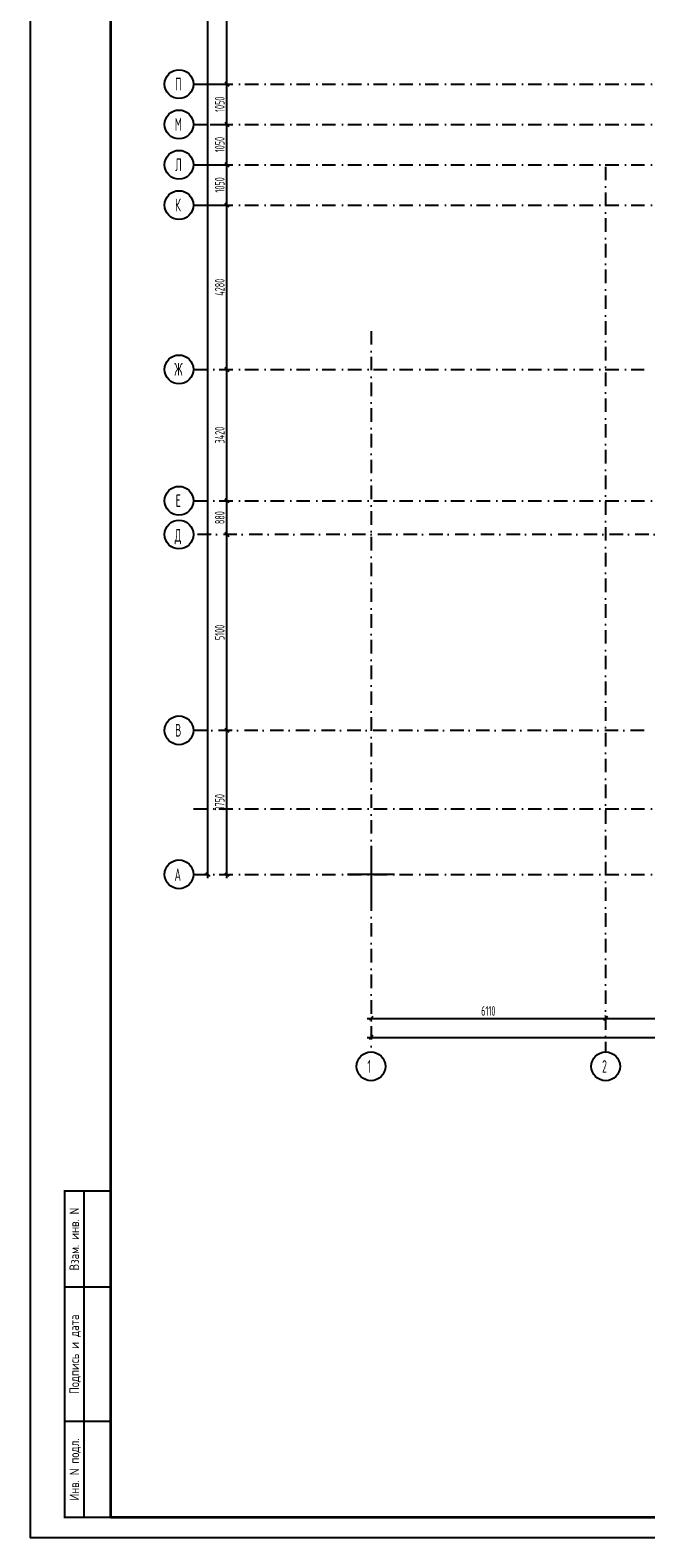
# Model space of a CAD drawing. Extents: x -1560602 to 321118, y -2308202 to -430103.
# Tile 1 of 104: x -1560602 to -1544569, y -2308202 to -2268939. Entities that reach past the tile are written whole.
import ezdxf
from ezdxf.enums import TextEntityAlignment as Align

# ---------------------------------------------------------------- set-up
doc = ezdxf.new("R2010")
doc.units = 0
doc.header["$MEASUREMENT"] = 0
doc.header["$PDSIZE"] = -5
doc.linetypes.add('Dot & Dashed', pattern=[670.277762, 352.777767, -176.388884, 0, -141.111112])
doc.linetypes.add('Штрихпунктирная', pattern=[0.670278, 0.352778, -0.176389, 0, -0.141111])
doc.layers.get('0').update_dxf_attribs({"color": 255, "linetype": 'CONTINUOUS'})
doc.layers.get('Defpoints').update_dxf_attribs({"linetype": 'CONTINUOUS'})
for name, color, linetype in [('ALL', 255, 'CONTINUOUS'), ('Оси', 253, 'Dot & Dashed'), ('отделка', 240, 'CONTINUOUS'), ('РАЗМЕРЫ', 255, 'CONTINUOUS')]:
    doc.layers.add(name, color=color, linetype=linetype)
doc.styles.add('GOST 2.304', font='CS_Gost2304.shx', dxfattribs={"width": 0.7})
doc.styles.get("Standard").update_dxf_attribs({"font": 'spds.shx', "width": 0.7, "height": 250})
doc.styles.add('СГЕНЕРИР_СТИЛЬ_1', font='txt')
doc.dimstyles.new('SPDS', dxfattribs={"dimscale": 100, "dimtxt": 2.5, "dimasz": 1, "dimexe": 0.75, "dimexo": 0.625, "dimtad": 1, "dimdec": 0, "dimtxsty": 'GOST 2.304', "dimblk": 'OBLIQUE', "dimcen": 2.5, "dimdle": 1, "dimadec": 0, "dimazin": 2, "dimtfac": 0.75, "dimtdec": 0, "dimtmove": 0, "dimatfit": 0, "dimfxl": 1, "dimtolj": 1, "dimarcsym": 1})

# ---------------------------------------------------------------- blocks, each defined once
blk = doc.blocks.new('ARROWHEAD_6')
at = {"color": 0, "linetype": 'Continuous', "lineweight": 0}
for p, q in [((0, 0), (-1, 0)), ((-0.5, -0.5), (0.5, 0.5))]:
    blk.add_line(p, q, dxfattribs=at)
blk = doc.blocks.new('_Oblique')
at = {"color": 0, "linetype": 'ByBlock', "lineweight": -2}
blk.add_line((-0.5, -0.5), (0.5, 0.5), dxfattribs=at)
blk = doc.blocks.new('*D196')
at = {"layer": 'Defpoints', "color": 0, "transparency": 16777216}
for p in [(-1551726, -2294674), (-1545616, -2294674), (-1545616, -2294674)]:
    blk.add_point(p, dxfattribs=at)
at = {"layer": 'РАЗМЕРЫ', "color": 0, "lineweight": -2, "transparency": 16777216}
for p, q in [((-1551826, -2294674), (-1545516, -2294674)), ((-1551726, -2294737), (-1551726, -2294749)), ((-1545616, -2294612), (-1545616, -2294599))]:
    blk.add_line(p, q, dxfattribs=at)
at = {"layer": 'РАЗМЕРЫ', "color": 0, "lineweight": -2, "transparency": 16777216, "xscale": 100, "yscale": 100, "zscale": 100, "rotation": 180}
blk.add_blockref('_Oblique', (-1551726, -2294674), dxfattribs=at)
at = {"layer": 'РАЗМЕРЫ', "color": 0, "lineweight": -2, "transparency": 16777216, "xscale": 100, "yscale": 100, "zscale": 100}
blk.add_blockref('_Oblique', (-1545616, -2294674), dxfattribs=at)
at = {"layer": 'РАЗМЕРЫ', "color": 0, "transparency": 16777216, "insert": (-1548671, -2294480), "char_height": 250, "attachment_point": 5}
blk.add_mtext('\\A1;6110', dxfattribs=at)
blk = doc.blocks.new('*D197')
at = {"layer": 'Defpoints', "color": 0, "transparency": 16777216}
for p in [(-1545616, -2294674), (-1541316, -2294674), (-1541316, -2294674)]:
    blk.add_point(p, dxfattribs=at)
at = {"layer": 'РАЗМЕРЫ', "color": 0, "lineweight": -2, "transparency": 16777216}
for p, q in [((-1545716, -2294674), (-1541216, -2294674)), ((-1545616, -2294612), (-1545616, -2294599)), ((-1541316, -2294737), (-1541316, -2294749))]:
    blk.add_line(p, q, dxfattribs=at)
at = {"layer": 'РАЗМЕРЫ', "color": 0, "lineweight": -2, "transparency": 16777216, "xscale": 100, "yscale": 100, "zscale": 100, "rotation": 180}
blk.add_blockref('_Oblique', (-1545616, -2294674), dxfattribs=at)
at = {"layer": 'РАЗМЕРЫ', "color": 0, "lineweight": -2, "transparency": 16777216, "xscale": 100, "yscale": 100, "zscale": 100}
blk.add_blockref('_Oblique', (-1541316, -2294674), dxfattribs=at)
at = {"layer": 'РАЗМЕРЫ', "color": 0, "transparency": 16777216, "insert": (-1543466, -2294482), "char_height": 250, "attachment_point": 5}
blk.add_mtext('\\A1;4300', dxfattribs=at)
blk = doc.blocks.new('*D214')
at = {"layer": 'Defpoints', "color": 0, "transparency": 16777216}
for p in [(-1551726, -2295174), (-1483476, -2295174), (-1483476, -2295174)]:
    blk.add_point(p, dxfattribs=at)
at = {"layer": 'РАЗМЕРЫ', "color": 0, "lineweight": -2, "transparency": 16777216}
for p, q in [((-1551826, -2295174), (-1483376, -2295174)), ((-1551726, -2295111), (-1551726, -2295099)), ((-1483476, -2295111), (-1483476, -2295099))]:
    blk.add_line(p, q, dxfattribs=at)
at = {"layer": 'РАЗМЕРЫ', "color": 0, "lineweight": -2, "transparency": 16777216, "xscale": 100, "yscale": 100, "zscale": 100, "rotation": 180}
blk.add_blockref('_Oblique', (-1551726, -2295174), dxfattribs=at)
at = {"layer": 'РАЗМЕРЫ', "color": 0, "lineweight": -2, "transparency": 16777216, "xscale": 100, "yscale": 100, "zscale": 100}
blk.add_blockref('_Oblique', (-1483476, -2295174), dxfattribs=at)
at = {"layer": 'РАЗМЕРЫ', "color": 0, "transparency": 16777216, "insert": (-1517601, -2294972), "char_height": 250, "attachment_point": 5}
blk.add_mtext('\\A1;68250', dxfattribs=at)
blk = doc.blocks.new('*D215')
at = {"layer": 'Defpoints', "color": 0, "transparency": 16777216}
for p in [(-1555476, -2287174), (-1555476, -2287174), (-1555476, -2290924)]:
    blk.add_point(p, dxfattribs=at)
at = {"layer": 'РАЗМЕРЫ', "color": 0, "lineweight": -2, "transparency": 16777216}
for p, q in [((-1555476, -2291024), (-1555476, -2287074)), ((-1555539, -2287174), (-1555551, -2287174)), ((-1555539, -2290924), (-1555551, -2290924))]:
    blk.add_line(p, q, dxfattribs=at)
at = {"layer": 'РАЗМЕРЫ', "color": 0, "lineweight": -2, "transparency": 16777216, "xscale": 100, "yscale": 100, "zscale": 100}
for p, rotation in [((-1555476, -2287174), 90), ((-1555476, -2290924), 270)]:
    blk.add_blockref('_Oblique', p, dxfattribs=dict(at, rotation=rotation))
at = {"layer": 'РАЗМЕРЫ', "color": 0, "transparency": 16777216, "insert": (-1555664, -2289049), "char_height": 250, "attachment_point": 5, "rotation": 90, "style": 'GOST 2.304'}
blk.add_mtext('\\A1;3750', dxfattribs=at)
blk = doc.blocks.new('*D216')
at = {"layer": 'Defpoints', "color": 0, "transparency": 16777216}
for p in [(-1555476, -2282074), (-1555476, -2282074), (-1555476, -2287174)]:
    blk.add_point(p, dxfattribs=at)
at = {"layer": 'РАЗМЕРЫ', "color": 0, "lineweight": -2, "transparency": 16777216}
for p, q in [((-1555476, -2287274), (-1555476, -2281974)), ((-1555539, -2282074), (-1555551, -2282074)), ((-1555539, -2287174), (-1555551, -2287174))]:
    blk.add_line(p, q, dxfattribs=at)
at = {"layer": 'РАЗМЕРЫ', "color": 0, "lineweight": -2, "transparency": 16777216, "xscale": 100, "yscale": 100, "zscale": 100}
for p, rotation in [((-1555476, -2282074), 90), ((-1555476, -2287174), 270)]:
    blk.add_blockref('_Oblique', p, dxfattribs=dict(at, rotation=rotation))
at = {"layer": 'РАЗМЕРЫ', "color": 0, "transparency": 16777216, "insert": (-1555664, -2284624), "char_height": 250, "attachment_point": 5, "rotation": 90, "style": 'GOST 2.304'}
blk.add_mtext('\\A1;5100', dxfattribs=at)
blk = doc.blocks.new('*D217')
at = {"layer": 'Defpoints', "color": 0, "transparency": 16777216}
for p in [(-1555476, -2281194), (-1555476, -2281194), (-1555476, -2282074)]:
    blk.add_point(p, dxfattribs=at)
at = {"layer": 'РАЗМЕРЫ', "color": 0, "lineweight": -2, "transparency": 16777216}
for p, q in [((-1555539, -2281194), (-1555551, -2281194)), ((-1555476, -2282174), (-1555476, -2281094)), ((-1555539, -2282074), (-1555551, -2282074))]:
    blk.add_line(p, q, dxfattribs=at)
at = {"layer": 'РАЗМЕРЫ', "color": 0, "lineweight": -2, "transparency": 16777216, "xscale": 100, "yscale": 100, "zscale": 100}
for p, rotation in [((-1555476, -2281194), 90), ((-1555476, -2282074), 270)]:
    blk.add_blockref('_Oblique', p, dxfattribs=dict(at, rotation=rotation))
at = {"layer": 'РАЗМЕРЫ', "color": 0, "transparency": 16777216, "insert": (-1555664, -2281634), "char_height": 250, "attachment_point": 5, "rotation": 90, "style": 'GOST 2.304'}
blk.add_mtext('\\A1;880', dxfattribs=at)
blk = doc.blocks.new('*D218')
at = {"layer": 'Defpoints', "color": 0, "transparency": 16777216}
for p in [(-1555476, -2277774), (-1555476, -2277774), (-1555476, -2281194)]:
    blk.add_point(p, dxfattribs=at)
at = {"layer": 'РАЗМЕРЫ', "color": 0, "lineweight": -2, "transparency": 16777216}
for p, q in [((-1555476, -2281294), (-1555476, -2277674)), ((-1555539, -2277774), (-1555551, -2277774)), ((-1555539, -2281194), (-1555551, -2281194))]:
    blk.add_line(p, q, dxfattribs=at)
at = {"layer": 'РАЗМЕРЫ', "color": 0, "lineweight": -2, "transparency": 16777216, "xscale": 100, "yscale": 100, "zscale": 100}
for p, rotation in [((-1555476, -2277774), 90), ((-1555476, -2281194), 270)]:
    blk.add_blockref('_Oblique', p, dxfattribs=dict(at, rotation=rotation))
at = {"layer": 'РАЗМЕРЫ', "color": 0, "transparency": 16777216, "insert": (-1555664, -2279484), "char_height": 250, "attachment_point": 5, "rotation": 90, "style": 'GOST 2.304'}
blk.add_mtext('\\A1;3420', dxfattribs=at)
blk = doc.blocks.new('*D219')
at = {"layer": 'Defpoints', "color": 0, "transparency": 16777216}
for p in [(-1555476, -2273494), (-1555476, -2273494), (-1555476, -2277774)]:
    blk.add_point(p, dxfattribs=at)
at = {"layer": 'РАЗМЕРЫ', "color": 0, "lineweight": -2, "transparency": 16777216}
for p, q in [((-1555539, -2273494), (-1555551, -2273494)), ((-1555476, -2277874), (-1555476, -2273394)), ((-1555539, -2277774), (-1555551, -2277774))]:
    blk.add_line(p, q, dxfattribs=at)
at = {"layer": 'РАЗМЕРЫ', "color": 0, "lineweight": -2, "transparency": 16777216, "xscale": 100, "yscale": 100, "zscale": 100}
for p, rotation in [((-1555476, -2273494), 90), ((-1555476, -2277774), 270)]:
    blk.add_blockref('_Oblique', p, dxfattribs=dict(at, rotation=rotation))
at = {"layer": 'РАЗМЕРЫ', "color": 0, "transparency": 16777216, "insert": (-1555664, -2275634), "char_height": 250, "attachment_point": 5, "rotation": 90, "style": 'GOST 2.304'}
blk.add_mtext('\\A1;4280', dxfattribs=at)
blk = doc.blocks.new('*D220')
at = {"layer": 'Defpoints', "color": 0, "transparency": 16777216}
for p in [(-1555976, -2239464), (-1555976, -2239464), (-1555976, -2290924)]:
    blk.add_point(p, dxfattribs=at)
at = {"layer": 'РАЗМЕРЫ', "color": 0, "lineweight": -2, "transparency": 16777216}
for p, q in [((-1555976, -2291024), (-1555976, -2239364)), ((-1555914, -2239464), (-1555901, -2239464)), ((-1556038, -2290924), (-1556051, -2290924))]:
    blk.add_line(p, q, dxfattribs=at)
at = {"layer": 'РАЗМЕРЫ', "color": 0, "lineweight": -2, "transparency": 16777216, "xscale": 100, "yscale": 100, "zscale": 100}
for p, rotation in [((-1555976, -2239464), 90), ((-1555976, -2290924), 270)]:
    blk.add_blockref('_Oblique', p, dxfattribs=dict(at, rotation=rotation))
at = {"layer": 'РАЗМЕРЫ', "color": 0, "transparency": 16777216, "insert": (-1556163, -2265194), "char_height": 250, "attachment_point": 5, "rotation": 90, "style": 'GOST 2.304'}
blk.add_mtext('\\A1;51460', dxfattribs=at)
blk = doc.blocks.new('*D221')
at = {"layer": 'Defpoints', "color": 0, "transparency": 16777216}
for p in [(-1556351, -2272444), (-1555476, -2272444), (-1556351, -2273494)]:
    blk.add_point(p, dxfattribs=at)
at = {"layer": 'отделка', "color": 0, "lineweight": -2, "transparency": 16777216}
for p, q in [((-1556288, -2272444), (-1555401, -2272444)), ((-1555476, -2273594), (-1555476, -2272344)), ((-1556288, -2273494), (-1555401, -2273494))]:
    blk.add_line(p, q, dxfattribs=at)
at = {"layer": 'отделка', "color": 0, "lineweight": -2, "transparency": 16777216, "xscale": 100, "yscale": 100, "zscale": 100}
for p, rotation in [((-1555476, -2272444), 90), ((-1555476, -2273494), 270)]:
    blk.add_blockref('_Oblique', p, dxfattribs=dict(at, rotation=rotation))
at = {"layer": 'отделка', "color": 0, "transparency": 16777216, "insert": (-1555664, -2272969), "char_height": 250, "attachment_point": 5, "rotation": 90, "style": 'GOST 2.304'}
blk.add_mtext('\\A1;1050', dxfattribs=at)
blk = doc.blocks.new('*D222')
at = {"layer": 'Defpoints', "color": 0, "transparency": 16777216}
for p in [(-1555976, -2271394), (-1555476, -2271394), (-1555976, -2272444)]:
    blk.add_point(p, dxfattribs=at)
at = {"layer": 'отделка', "color": 0, "lineweight": -2, "transparency": 16777216}
for p, q in [((-1555914, -2271394), (-1555401, -2271394)), ((-1555476, -2272544), (-1555476, -2271294)), ((-1555914, -2272444), (-1555401, -2272444))]:
    blk.add_line(p, q, dxfattribs=at)
at = {"layer": 'отделка', "color": 0, "lineweight": -2, "transparency": 16777216, "xscale": 100, "yscale": 100, "zscale": 100}
for p, rotation in [((-1555476, -2271394), 90), ((-1555476, -2272444), 270)]:
    blk.add_blockref('_Oblique', p, dxfattribs=dict(at, rotation=rotation))
at = {"layer": 'отделка', "color": 0, "transparency": 16777216, "insert": (-1555664, -2271919), "char_height": 250, "attachment_point": 5, "rotation": 90, "style": 'GOST 2.304'}
blk.add_mtext('\\A1;1050', dxfattribs=at)
blk = doc.blocks.new('*D223')
at = {"layer": 'Defpoints', "color": 0, "transparency": 16777216}
for p in [(-1555976, -2270344), (-1555476, -2270344), (-1555976, -2271394)]:
    blk.add_point(p, dxfattribs=at)
at = {"layer": 'отделка', "color": 0, "lineweight": -2, "transparency": 16777216}
for p, q in [((-1555914, -2270344), (-1555401, -2270344)), ((-1555476, -2271494), (-1555476, -2270244)), ((-1555914, -2271394), (-1555401, -2271394))]:
    blk.add_line(p, q, dxfattribs=at)
at = {"layer": 'отделка', "color": 0, "lineweight": -2, "transparency": 16777216, "xscale": 100, "yscale": 100, "zscale": 100}
for p, rotation in [((-1555476, -2270344), 90), ((-1555476, -2271394), 270)]:
    blk.add_blockref('_Oblique', p, dxfattribs=dict(at, rotation=rotation))
at = {"layer": 'отделка', "color": 0, "transparency": 16777216, "insert": (-1555664, -2270869), "char_height": 250, "attachment_point": 5, "rotation": 90, "style": 'GOST 2.304'}
blk.add_mtext('\\A1;1050', dxfattribs=at)
blk = doc.blocks.new('*D224')
at = {"layer": 'Defpoints', "color": 0, "transparency": 16777216}
for p in [(-1556351, -2239464), (-1555476, -2239464), (-1556351, -2270344)]:
    blk.add_point(p, dxfattribs=at)
at = {"layer": 'отделка', "color": 0, "lineweight": -2, "transparency": 16777216}
for p, q in [((-1556288, -2239464), (-1555401, -2239464)), ((-1555476, -2270444), (-1555476, -2239364)), ((-1556288, -2270344), (-1555401, -2270344))]:
    blk.add_line(p, q, dxfattribs=at)
at = {"layer": 'отделка', "color": 0, "lineweight": -2, "transparency": 16777216, "xscale": 100, "yscale": 100, "zscale": 100}
for p, rotation in [((-1555476, -2239464), 90), ((-1555476, -2270344), 270)]:
    blk.add_blockref('_Oblique', p, dxfattribs=dict(at, rotation=rotation))
at = {"layer": 'отделка', "color": 0, "transparency": 16777216, "insert": (-1555664, -2254904), "char_height": 250, "attachment_point": 5, "rotation": 90, "style": 'GOST 2.304'}
blk.add_mtext('\\A1;30880', dxfattribs=at)

msp = doc.modelspace()

# ---------------------------------------------------------------- linework, layer by layer
at = {"color": 0, "lineweight": 35, "ltscale": 100}
for p, q in [((-1558501.6, -2307671.1), (-1558501.6, -2235044.1)), ((-1477001.6, -2307671.1), (-1558501.6, -2307671.1))]:
    msp.add_line(p, q, dxfattribs=at)
at = {"layer": 'ALL', "color": 0, "const_width": 50}
msp.add_lwpolyline([(-1558501.6, -2299171.4), (-1559702.3, -2299171.4), (-1559702.3, -2307671.1), (-1558501.6, -2307671.1)], close=True, dxfattribs=at)
for points in [[(-1559202, -2299171.4), (-1559201.7, -2307671.1)], [(-1558501.6, -2301671.4), (-1559702.3, -2301671.4)], [(-1558501.7, -2305171.4), (-1559702.3, -2305171.4)]]:
    msp.add_lwpolyline(points, dxfattribs=at)
at = {"layer": 'Defpoints', "color": 0, "linetype": 'Continuous', "ltscale": 100}
for p in [(-1560601.6, -2234544.1), (-1476440.2, -2308202.4)]:
    msp.add_line(p, (-1560601.6, -2308202.4), dxfattribs=at)
at = {"layer": 'Оси', "color": 0, "linetype": 'Штрихпунктирная', "lineweight": -3, "ltscale": 1000}
for p, q in [((-1556351.1, -2270343.9), (-1508285.7, -2270343.9)), ((-1556351.1, -2271393.9), (-1496895.7, -2271393.9)), ((-1556351.1, -2272443.9), (-1496895.7, -2272443.9)), ((-1545615.7, -2272493.9), (-1545615.7, -2295548.9)), ((-1556351.1, -2273493.9), (-1496895.7, -2273493.9)), ((-1551725.7, -2276773.9), (-1551725.7, -2295548.9)), ((-1556351.1, -2277773.9), (-1544615.7, -2277773.9)), ((-1556351.1, -2281193.9), (-1501895.7, -2281193.9)), ((-1496895.7, -2282073.9), (-1556350.9, -2282073.9)), ((-1544615.7, -2287173.9), (-1556350.9, -2287173.9)), ((-1556351.1, -2289213.9), (-1478850.7, -2289213.9)), ((-1556351.1, -2290923.9), (-1478850.7, -2290923.9))]:
    msp.add_line(p, q, dxfattribs=at)
at = {"layer": 'Оси', "color": 0, "linetype": 'Continuous'}
for p, q in [((-1551725.6, -2294674.4), (-1545615.9, -2294674.4)), ((-1545615.6, -2294674.4), (-1541315.9, -2294674.4)), ((-1551725.6, -2295173.9), (-1483475.9, -2295173.9))]:
    msp.add_line(p, q, dxfattribs=at)
at = {"layer": 'Оси', "color": 0, "linetype": 'Continuous', "ltscale": 100}
for centre in [(-1556725.9, -2270343.9), (-1556725.9, -2271393.9), (-1556725.9, -2272443.9), (-1556725.9, -2273493.9), (-1556726.1, -2277773.9), (-1556726.1, -2281193.9), (-1556725.9, -2282073.9), (-1556725.9, -2287173.9), (-1556726.1, -2290923.9), (-1551725.7, -2295923.9), (-1545615.7, -2295923.9)]:
    msp.add_circle(centre, 375, dxfattribs=at)
at = {"layer": 'отделка', "color": 0, "ltscale": 100}
for p, q in [((-1551725.7, -2290315.4), (-1551725.7, -2291532.4)), ((-1551117.6, -2290923.9), (-1552333.9, -2290923.9))]:
    msp.add_line(p, q, dxfattribs=at)

# ---------------------------------------------------------------- block references
at = {"layer": 'Оси', "color": 0, "xscale": 0.1425, "yscale": 0.1425, "zscale": 0.1425}
for p, rotation in [((-1555976.1, -2290923.9), 270), ((-1551725.7, -2294674.4), 180), ((-1545615.7, -2294674.4), 180)]:
    msp.add_blockref('ARROWHEAD_6', p, dxfattribs=dict(at, rotation=rotation))
msp.add_blockref('ARROWHEAD_6', (-1545615.7, -2294674.4), dxfattribs=at)

# ---------------------------------------------------------------- texts
at = {"layer": 'ALL', "color": 0}
for s, p in [('Взам. инв. N', (-1559452, -2300421.4)), ('Подпись и дата', (-1559452, -2303421.4)), ('Инв. N подл.', (-1559452, -2306421.3))]:
    msp.add_text(s, height=250, rotation=90, dxfattribs=at).set_placement(p, align=Align.MIDDLE_CENTER)
at = {"layer": 'Оси', "color": 0, "linetype": 'Continuous', "width": 0.7}
for s, p in [('П', (-1556824.2, -2270506.8)), ('М', (-1556835.6, -2271556.8)), ('Л', (-1556824.1, -2272609.6)), ('К', (-1556824.2, -2273656.4)), ('Ж', (-1556847.3, -2277937.1)), ('Е', (-1556812.7, -2281357.1)), ('Д', (-1556835.6, -2282259.5)), ('В', (-1556824.1, -2287337.1)), ('А', (-1556841.4, -2291094.1)), ('1', (-1551819.4, -2296091.3)), ('2', (-1545709.4, -2296091.3))]:
    msp.add_text(s, height=330, dxfattribs=at).set_placement(p)
at = {"layer": 'Оси', "color": 0, "ltscale": 100, "char_height": 0.23, "attachment_point": 5, "rotation": 90, "style": 'СГЕНЕРИР_СТИЛЬ_1'}
for s, insert in [('\\A1;1050010', (-1555476.3, -2272968.5)), ('\\A1;4280345', (-1555476.3, -2275633.7)), ('\\A1;3420000', (-1555476.3, -2279483.9)), ('\\A1;880000', (-1555476.3, -2281633.9)), ('\\A1;5100002', (-1555476.3, -2284623.9)), ('\\A1;3750000', (-1555476.3, -2289048.9))]:
    msp.add_mtext(s, dxfattribs=dict(at, insert=insert))
at = {"layer": 'Оси', "color": 0, "ltscale": 100, "insert": (-1548670.7, -2294674.2), "char_height": 0.23, "attachment_point": 5, "style": 'СГЕНЕРИР_СТИЛЬ_1'}
msp.add_mtext('\\A1;6110000', dxfattribs=at)

# ---------------------------------------------------------------- dimensions: what is measured, and where the dimension line sits
at = {"layer": 'отделка', "color": 0}
for base, p1, p2, picture, middle in [((-1555476.1, -2239463.9), (-1556350.9, -2270343.9), (-1556350.9, -2239463.9), '*D224', (-1555663.6, -2254903.9)), ((-1555476.1, -2270343.9), (-1555976.1, -2271393.9), (-1555976.1, -2270343.9), '*D223', (-1555663.6, -2270868.9)), ((-1555476.1, -2271393.9), (-1555976.1, -2272443.9), (-1555976.1, -2271393.9), '*D222', (-1555663.6, -2271918.9)), ((-1555476.1, -2272443.9), (-1556350.9, -2273493.9), (-1556350.9, -2272443.9), '*D221', (-1555663.6, -2272968.9))]:
    dim = msp.add_linear_dim(base=base, p1=p1, p2=p2, angle=90, dimstyle='SPDS', override={"dimscale": 100, "dimlfac": 1, "dimtxsty": 'GOST 2.304', "dimtolj": 1}, dxfattribs=at)
    dim.commit()
    dim.dimension.update_dxf_attribs({"geometry": picture, "text_midpoint": middle})
at = {"layer": 'РАЗМЕРЫ', "color": 0}
for base, p1, p2, picture, middle in [((-1555976, -2239463.9), (-1555976, -2290924), (-1555976.1, -2239463.9), '*D220', (-1556163.5, -2265193.9)), ((-1555476.1, -2273493.9), (-1555476.1, -2277773.9), (-1555476.1, -2273493.9), '*D219', (-1555663.6, -2275633.9)), ((-1555476.1, -2277773.9), (-1555476.1, -2281193.9), (-1555476.1, -2277773.9), '*D218', (-1555663.6, -2279483.9)), ((-1555476.1, -2281193.9), (-1555476.1, -2282073.9), (-1555476.1, -2281193.9), '*D217', (-1555663.6, -2281633.9)), ((-1555476.1, -2282073.9), (-1555476.1, -2287173.9), (-1555476.1, -2282073.9), '*D216', (-1555663.6, -2284623.9)), ((-1555476.1, -2287173.9), (-1555476.1, -2290923.9), (-1555476.1, -2287173.9), '*D215', (-1555663.6, -2289048.9))]:
    dim = msp.add_linear_dim(base=base, p1=p1, p2=p2, angle=90, dimstyle='SPDS', override={"dimscale": 100, "dimlfac": 1, "dimtxsty": 'GOST 2.304', "dimtolj": 1}, dxfattribs=at)
    dim.commit()
    dim.dimension.update_dxf_attribs({"geometry": picture, "text_midpoint": middle})
for base, p1, p2, picture, middle in [((-1545615.7, -2294674.4), (-1551725.7, -2294674.2), (-1545615.7, -2294674.4), '*D196', (-1548670.7, -2294479.7)), ((-1541315.7, -2294674.4), (-1545615.7, -2294674.4), (-1541315.7, -2294674.4), '*D197', (-1543465.7, -2294481.7)), ((-1483475.9, -2295173.9), (-1551725.7, -2295173.9), (-1483475.9, -2295173.9), '*D214', (-1517600.8, -2294971.5))]:
    dim = msp.add_linear_dim(base=base, p1=p1, p2=p2, dimstyle='SPDS', override={"dimscale": 100, "dimlfac": 1, "dimtxsty": 'STANDARD', "dimtolj": 1}, dxfattribs=at)
    dim.commit()
    dim.dimension.update_dxf_attribs({"geometry": picture, "text_midpoint": middle})

doc.saveas('drawing.dxf')
